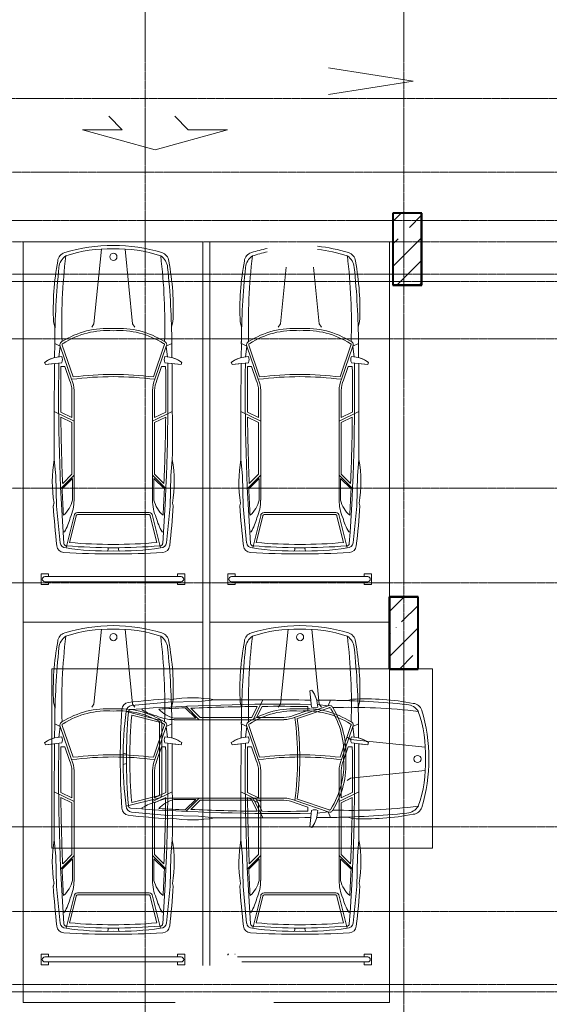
# Model space of a CAD drawing. Header units: millimetres. Extents: x -290 to 116110, y -2975 to 80225.
# Tile 50 of 247: x 53440 to 60818, y 29387 to 43108. Entities that reach past the tile are written whole.
import ezdxf

# ---------------------------------------------------------------- set-up
doc = ezdxf.new("R2010")
doc.units = ezdxf.units.MM
doc.linetypes.add('ADSK_Линия сетки', pattern=[25, 20, -2.5, 0, -2.5])
doc.linetypes.add('ADSK_Линия сетки_2_', pattern=[25, 20, -2.5, 0, -2.5])
for name, color, linetype, lineweight in [('Несущие колонны', 7, 'Continuous', 18), ('Оси', 7, 'Continuous', 9), ('Парковка', 7, 'Continuous', 18), ('Стены разрез', 7, 'Continuous', 40), ('Элементы узлов', 7, 'Continuous', 18)]:
    doc.layers.add(name, color=color, linetype=linetype, lineweight=lineweight)

# ---------------------------------------------------------------- blocks, each defined once
blk = doc.blocks.new('199_Парковочные места 3 класса и МГН - Средний класс-V46-B2_-11_400__На лист секция 4_-11_400')
at = {"layer": 'Парковка', "color": 253, "true_color": 0xaaaaaa}
for p, q in [((0, -5300), (0, 0)), ((0, 0), (800, 0)), ((1500, 0), (2500, 0)), ((2500, 0), (2500, -4950)), ((250, -4625), (250, -4775)), ((250, -4625), (350, -4625)), ((300, -4665), (2200, -4665)), ((350, -4625), (350, -4665)), ((2150, -4625), (2150, -4665)), ((2150, -4625), (2250, -4625)), ((2250, -4625), (2250, -4775)), ((250, -4775), (350, -4775)), ((300, -4735), (2200, -4735)), ((350, -4735), (350, -4775)), ((2150, -4735), (2150, -4775)), ((2150, -4775), (2250, -4775)), ((2500, -5300), (0, -5300))]:
    blk.add_line(p, q, dxfattribs=at)
for centre, start, end in [((300, -4700), 90, 270), ((2200, -4700), 270, 90)]:
    blk.add_arc(centre, 35, start, end, dxfattribs=at)
at = {"layer": 'Элементы узлов', "color": 253, "true_color": 0xaaaaaa}
for p, q in [((984, -1142), (1064, -350)), ((1524, -1142), (1444, -350)), ((422, -1114), (442, -1185)), ((422, -1114), (442, -1185)), ((953, -1186), (984, -1142)), ((1555, -1186), (1524, -1142)), ((2085, -1114), (2065, -1185)), ((2065, -1185), (2085, -1114)), ((436, -1612), (438, -1418)), ((438, -1418), (436, -1612)), ((515, -1453), (438, -1418)), ((515, -1453), (497, -1605)), ((515, -1453), (673, -1914)), ((543, -1440), (693, -1881)), ((1965, -1440), (1814, -1881)), ((1992, -1453), (1835, -1914)), ((1992, -1453), (2070, -1418)), ((1992, -1453), (2011, -1605)), ((2072, -1612), (2070, -1418)), ((2072, -1612), (2070, -1418)), ((298, -1678), (308, -1707)), ((298, -1678), (308, -1707)), ((308, -1707), (536, -1683)), ((308, -1707), (435, -1693)), ((580, -1736), (525, -1736)), ((580, -1736), (645, -1925)), ((1927, -1736), (1863, -1925)), ((1927, -1736), (1983, -1736)), ((2200, -1707), (1972, -1683)), ((2072, -1693), (2200, -1707)), ((2210, -1678), (2200, -1707)), ((2200, -1707), (2210, -1678)), ((678, -2069), (678, -2449)), ((708, -2069), (708, -3598)), ((1800, -2069), (1800, -3598)), ((1830, -2069), (1830, -2449)), ((708, -2497), (432, -2363)), ((678, -2449), (523, -2374)), ((678, -2516), (524, -2441)), ((1800, -2497), (2076, -2363)), ((1830, -2449), (1984, -2374)), ((1830, -2516), (1984, -2441)), ((678, -2516), (678, -3237)), ((1830, -2516), (1830, -3237)), ((453, -3260), (432, -3033)), ((2054, -3260), (2076, -3033)), ((463, -3682), (453, -3260)), ((708, -3249), (522, -3435)), ((678, -3237), (549, -3366)), ((1800, -3249), (1986, -3435)), ((1830, -3237), (1959, -3366)), ((2045, -3682), (2054, -3260)), ((688, -3297), (542, -3443)), ((688, -3297), (688, -3598)), ((1820, -3297), (1820, -3598)), ((1820, -3297), (1966, -3443)), ((419, -3676), (428, -3642)), ((428, -3642), (419, -3676)), ((512, -4192), (463, -3682)), ((1996, -4192), (2045, -3682)), ((2088, -3676), (2079, -3642)), ((2088, -3676), (2079, -3642)), ((708, -3817), (596, -4265)), ((738, -3820), (646, -4189)), ((1254, -3771), (754, -3771)), ((1254, -3801), (754, -3801)), ((1254, -3771), (1754, -3771)), ((1254, -3801), (1754, -3801)), ((1770, -3820), (1862, -4189)), ((1800, -3817), (1912, -4265)), ((574, -4042), (555, -4042)), ((1933, -4042), (1953, -4042)), ((1188, -4261), (1177, -4307)), ((1320, -4261), (1331, -4307))]:
    blk.add_line(p, q, dxfattribs=at)
for centre, radius, start, end in [((1254, -2377), 2329, 101.2411, 106.8716), ((1254, -2377), 2329, 101.2411, 106.8716), ((1254, -2377), 2329, 73.1284, 83.9293), ((1254, -2377), 2329, 73.1284, 83.9293), ((1329, -1869), 1772, 70.7131, 84.471), ((3991, -937), 3573, 169.195, 182.843), ((3991, -937), 3573, 169.195, 182.843), ((617, -279), 137, 106.8716, 175.0665), ((617, -279), 137, 106.8716, 175.0665), ((710, -376), 215, 123.1556, 174.2587), ((8358, -1141), 7822, 173.0609, 181.8195), ((1178, -1869), 1772, 102.3337, 109.2869), ((1797, -376), 215, 5.7413, 56.8444), ((-5850, -1141), 7822, 358.1805, 6.9391), ((1890, -279), 137, 4.9335, 73.1284), ((1890, -279), 137, 4.9335, 73.1284), ((-1483, -937), 3573, 357.157, 10.805), ((-1483, -937), 3573, 357.157, 10.805), ((12318, -1543), 11881, 174.2587, 179.4003), ((-9810, -1543), 11881, 0.5997, 5.7413), ((12318, -1543), 11881, 178.2769, 179.4003), ((1172, -2380), 1175, 86.0181, 122.5623), ((1172, -2380), 1145, 85.9136, 122.5623), ((1335, -2380), 1175, 57.4377, 93.9819), ((1335, -2380), 1145, 57.2304, 94.0864), ((-9810, -1543), 11881, 0.5997, 1.7231), ((555, -1432), 44.9, 110.1373, 207.9235), ((555, -1432), 14.9, 110.1373, 214.6567), ((1953, -1432), 14.9, 325.3433, 79.1758), ((1953, -1432), 44.9, 332.0765, 69.8627), ((546, -2020), 422, 91.3449, 125.9666), ((546, -2020), 422, 105.0802, 125.9666), ((444, -1640), 101, 335.1844, 24.8156), ((2064, -1640), 101, 155.1844, 204.8156), ((1962, -2020), 422, 54.0334, 88.6551), ((1962, -2020), 422, 54.0334, 74.9198), ((122295, -2694), 121864, 179.52958, 180.15962), ((122295, -2694), 121864, 179.52958, 180.15962), ((30000, -2118), 29508, 179.1634, 184.0543), ((30000, -2118), 29478, 179.2582, 180.4979), ((-27492, -2118), 29508, 355.9457, 0.8366), ((-27492, -2118), 29478, 359.5021, 0.7418), ((-119787, -2694), 121864, 359.84038, 0.47042), ((-119787, -2694), 121864, 359.84038, 0.47042), ((1254, -6445), 4567, 82.6909, 97.3089), ((308, -2078), 400, 1.2667, 24.1731), ((1254, -6445), 4597, 82.9964, 97.0033), ((2200, -2078), 400, 155.8269, 178.7333), ((308, -2078), 370, 1.3171, 24.386), ((2200, -2078), 370, 155.614, 178.6829), ((30000, -2118), 29478, 180.6284, 182.4261), ((-27492, -2118), 29478, 357.5739, 359.3716), ((2198, -3346), 1794, 169.9492, 189.4665), ((2198, -3346), 1794, 169.9492, 189.4665), ((310, -3346), 1794, 350.5335, 10.0508), ((310, -3346), 1794, 350.5335, 10.0508), ((30000, -2118), 29488, 182.5757, 183.2896), ((-27492, -2118), 29488, 356.7104, 357.4243), ((9206, -3182), 8801, 183.2167, 186.8835), ((9206, -3182), 8801, 183.2167, 186.8835), ((270, -3492), 431, 312.4417, 345.7397), ((104, -3598), 603, 335.9999, 0.0001), ((2403, -3598), 603, 179.9999, 204.0001), ((2238, -3492), 431, 194.2603, 227.5583), ((-6698, -3182), 8801, 353.1165, 356.7833), ((-6698, -3182), 8801, 353.1165, 356.7833), ((754, -3817), 46.1, 90, 180), ((754, -3817), 16.1, 90, 189.7873), ((1754, -3817), 46.1, 0, 90), ((1754, -3817), 16.1, 350.2127, 90), ((-103, -3648), 783, 329.8554, 345.5814), ((2611, -3648), 783, 194.4186, 210.1446), ((571, -4224), 103, 186.8835, 266.3593), ((571, -4224), 103, 186.8835, 266.3593), ((593, -4184), 81.1, 185.6929, 272.4229), ((600, -4202), 33.8, 184.0543, 277.095), ((1254, 3792), 8054, 265.3719, 274.6281), ((1254, 2689), 6905, 264.9489, 275.0511), ((1908, -4202), 33.8, 262.905, 355.9457), ((1915, -4184), 81.1, 267.5771, 354.3071), ((1937, -4224), 103, 273.6407, 353.1165), ((1937, -4224), 103, 273.6407, 353.1165), ((1250, 6442), 10791, 266.3593, 270.0213), ((1250, 6442), 10791, 266.3593, 270.0213), ((1185, -180), 4128, 261.7908, 270.9499), ((1322, -180), 4128, 269.0501, 278.2092), ((1258, 6442), 10791, 269.9787, 273.6407), ((1258, 6442), 10791, 269.9787, 273.6407)]:
    blk.add_arc(centre, radius, start, end, dxfattribs=at)
blk = doc.blocks.new('199_Парковочные места 3 класса и МГН - Средний класс-5604846-B2_-11_400__На лист секция 4_-11_400')
at = {"layer": 'Парковка', "color": 253, "true_color": 0xaaaaaa}
for p, q in [((0, -5300), (0, 0)), ((0, 0), (2500, 0)), ((2500, 0), (2500, -5300)), ((250, -4625), (250, -4775)), ((250, -4625), (350, -4625)), ((300, -4665), (2200, -4665)), ((350, -4625), (350, -4665)), ((2150, -4625), (2150, -4665)), ((2150, -4625), (2250, -4625)), ((2250, -4625), (2250, -4775)), ((250, -4775), (350, -4775)), ((300, -4735), (2200, -4735)), ((350, -4735), (350, -4775)), ((2150, -4735), (2150, -4775)), ((2150, -4775), (2250, -4775)), ((2500, -5300), (0, -5300))]:
    blk.add_line(p, q, dxfattribs=at)
for centre, start, end in [((300, -4700), 90, 270), ((2200, -4700), 270, 90)]:
    blk.add_arc(centre, 35, start, end, dxfattribs=at)
at = {"layer": 'Элементы узлов', "color": 253, "true_color": 0xaaaaaa}
for p, q in [((984, -1142), (1090, -99)), ((1524, -1142), (1418, -99)), ((422, -1114), (442, -1185)), ((422, -1114), (442, -1185)), ((953, -1186), (984, -1142)), ((1555, -1186), (1524, -1142)), ((2085, -1114), (2065, -1185)), ((2065, -1185), (2085, -1114)), ((436, -1612), (438, -1418)), ((438, -1418), (436, -1612)), ((515, -1453), (438, -1418)), ((515, -1453), (497, -1605)), ((515, -1453), (673, -1914)), ((543, -1440), (693, -1881)), ((1965, -1440), (1814, -1881)), ((1992, -1453), (1835, -1914)), ((1992, -1453), (2070, -1418)), ((1992, -1453), (2011, -1605)), ((2072, -1612), (2070, -1418)), ((2072, -1612), (2070, -1418)), ((298, -1678), (308, -1707)), ((298, -1678), (308, -1707)), ((308, -1707), (536, -1683)), ((308, -1707), (435, -1693)), ((580, -1736), (525, -1736)), ((580, -1736), (645, -1925)), ((1927, -1736), (1863, -1925)), ((1927, -1736), (1983, -1736)), ((2200, -1707), (1972, -1683)), ((2072, -1693), (2200, -1707)), ((2210, -1678), (2200, -1707)), ((2200, -1707), (2210, -1678)), ((678, -2069), (678, -2449)), ((708, -2069), (708, -3598)), ((1800, -2069), (1800, -3598)), ((1830, -2069), (1830, -2449)), ((708, -2497), (432, -2363)), ((678, -2449), (523, -2374)), ((678, -2516), (524, -2441)), ((1800, -2497), (2076, -2363)), ((1830, -2449), (1984, -2374)), ((1830, -2516), (1984, -2441)), ((678, -2516), (678, -3237)), ((1830, -2516), (1830, -3237)), ((453, -3260), (432, -3033)), ((2054, -3260), (2076, -3033)), ((463, -3682), (453, -3260)), ((708, -3249), (522, -3435)), ((678, -3237), (549, -3366)), ((1800, -3249), (1986, -3435)), ((1830, -3237), (1959, -3366)), ((2045, -3682), (2054, -3260)), ((688, -3297), (542, -3443)), ((688, -3297), (688, -3598)), ((1820, -3297), (1820, -3598)), ((1820, -3297), (1966, -3443)), ((419, -3676), (428, -3642)), ((428, -3642), (419, -3676)), ((512, -4192), (463, -3682)), ((1996, -4192), (2045, -3682)), ((2088, -3676), (2079, -3642)), ((2088, -3676), (2079, -3642)), ((708, -3817), (596, -4265)), ((738, -3820), (646, -4189)), ((1254, -3771), (754, -3771)), ((1254, -3801), (754, -3801)), ((1254, -3771), (1754, -3771)), ((1254, -3801), (1754, -3801)), ((1770, -3820), (1862, -4189)), ((1800, -3817), (1912, -4265)), ((574, -4042), (555, -4042)), ((1933, -4042), (1953, -4042)), ((1188, -4261), (1177, -4307)), ((1320, -4261), (1331, -4307))]:
    blk.add_line(p, q, dxfattribs=at)
blk.add_circle((1256, -208), 49.6, dxfattribs=at)
for centre, radius, start, end in [((1254, -2377), 2329, 90.0001, 106.8716), ((1254, -2377), 2329, 90.0001, 106.8716), ((1178, -1869), 1772, 87.5536, 109.2869), ((1254, -2377), 2329, 73.1284, 89.9999), ((1254, -2377), 2329, 73.1284, 89.9999), ((1329, -1869), 1772, 70.7131, 92.4464), ((3991, -937), 3573, 169.195, 182.843), ((3991, -937), 3573, 169.195, 182.843), ((617, -279), 137, 106.8716, 175.0665), ((617, -279), 137, 106.8716, 175.0665), ((710, -376), 215, 123.1556, 174.2587), ((8358, -1141), 7822, 173.0609, 181.8195), ((1797, -376), 215, 5.7413, 56.8444), ((-5850, -1141), 7822, 358.1805, 6.9391), ((1890, -279), 137, 4.9335, 73.1284), ((1890, -279), 137, 4.9335, 73.1284), ((-1483, -937), 3573, 357.157, 10.805), ((-1483, -937), 3573, 357.157, 10.805), ((12318, -1543), 11881, 174.2587, 179.4003), ((-9810, -1543), 11881, 0.5997, 5.7413), ((12318, -1543), 11881, 178.2769, 179.4003), ((1172, -2380), 1175, 86.0181, 122.5623), ((1172, -2380), 1145, 85.9136, 122.5623), ((1335, -2380), 1175, 57.4377, 93.9819), ((1335, -2380), 1145, 57.2304, 94.0864), ((-9810, -1543), 11881, 0.5997, 1.7231), ((555, -1432), 44.9, 110.1373, 207.9235), ((555, -1432), 14.9, 110.1373, 214.6567), ((1953, -1432), 14.9, 325.3433, 79.1758), ((1953, -1432), 44.9, 332.0765, 69.8627), ((546, -2020), 422, 91.3449, 125.9666), ((546, -2020), 422, 105.0802, 125.9666), ((444, -1640), 101, 335.1844, 24.8156), ((2064, -1640), 101, 155.1844, 204.8156), ((1962, -2020), 422, 54.0334, 88.6551), ((1962, -2020), 422, 54.0334, 74.9198), ((122295, -2694), 121864, 179.52958, 180.15962), ((122295, -2694), 121864, 179.52958, 180.15962), ((30000, -2118), 29508, 179.1634, 184.0543), ((30000, -2118), 29478, 179.2582, 180.4979), ((-27492, -2118), 29508, 355.9457, 0.8366), ((-27492, -2118), 29478, 359.5021, 0.7418), ((-119787, -2694), 121864, 359.84038, 0.47042), ((-119787, -2694), 121864, 359.84038, 0.47042), ((1254, -6445), 4567, 82.6909, 97.3089), ((308, -2078), 400, 1.2667, 24.1731), ((1254, -6445), 4597, 82.9964, 97.0033), ((2200, -2078), 400, 155.8269, 178.7333), ((308, -2078), 370, 1.3171, 24.386), ((2200, -2078), 370, 155.614, 178.6829), ((30000, -2118), 29478, 180.6284, 182.4261), ((-27492, -2118), 29478, 357.5739, 359.3716), ((2198, -3346), 1794, 169.9492, 189.4665), ((2198, -3346), 1794, 169.9492, 189.4665), ((310, -3346), 1794, 350.5335, 10.0508), ((310, -3346), 1794, 350.5335, 10.0508), ((30000, -2118), 29488, 182.5757, 183.2896), ((-27492, -2118), 29488, 356.7104, 357.4243), ((9206, -3182), 8801, 183.2167, 186.8835), ((9206, -3182), 8801, 183.2167, 186.8835), ((270, -3492), 431, 312.4417, 345.7397), ((104, -3598), 603, 335.9999, 0.0001), ((2403, -3598), 603, 179.9999, 204.0001), ((2238, -3492), 431, 194.2603, 227.5583), ((-6698, -3182), 8801, 353.1165, 356.7833), ((-6698, -3182), 8801, 353.1165, 356.7833), ((754, -3817), 46.1, 90, 180), ((754, -3817), 16.1, 90, 189.7873), ((1754, -3817), 46.1, 0, 90), ((1754, -3817), 16.1, 350.2127, 90), ((-103, -3648), 783, 329.8554, 345.5814), ((2611, -3648), 783, 194.4186, 210.1446), ((571, -4224), 103, 186.8835, 266.3593), ((571, -4224), 103, 186.8835, 266.3593), ((593, -4184), 81.1, 185.6929, 272.4229), ((600, -4202), 33.8, 184.0543, 277.095), ((1254, 3792), 8054, 265.3719, 274.6281), ((1254, 2689), 6905, 264.9489, 275.0511), ((1908, -4202), 33.8, 262.905, 355.9457), ((1915, -4184), 81.1, 267.5771, 354.3071), ((1937, -4224), 103, 273.6407, 353.1165), ((1937, -4224), 103, 273.6407, 353.1165), ((1250, 6442), 10791, 266.3593, 270.0213), ((1250, 6442), 10791, 266.3593, 270.0213), ((1185, -180), 4128, 261.7908, 270.9499), ((1322, -180), 4128, 269.0501, 278.2092), ((1258, 6442), 10791, 269.9787, 273.6407), ((1258, 6442), 10791, 269.9787, 273.6407)]:
    blk.add_arc(centre, radius, start, end, dxfattribs=at)
blk = doc.blocks.new('199_Парковочные места 3 класса и МГН - Средний класс-V58-B2_-11_400__На лист секция 4_-11_400')
at = {"layer": 'Парковка', "color": 253, "true_color": 0xaaaaaa}
for p, q in [((0, -200), (0, 0)), ((0, 0), (2500, 0)), ((2500, 0), (2500, -5300)), ((0, -5300), (0, -600)), ((2500, -5300), (0, -5300))]:
    blk.add_line(p, q, dxfattribs=at)
at = {"layer": 'Элементы узлов', "color": 253, "true_color": 0xaaaaaa}
for p, q in [((984, -1142), (1090, -99)), ((1524, -1142), (1418, -99)), ((422, -1114), (442, -1185)), ((422, -1114), (442, -1185)), ((953, -1186), (984, -1142)), ((1555, -1186), (1524, -1142)), ((2085, -1114), (2065, -1185)), ((2065, -1185), (2085, -1114)), ((436, -1612), (438, -1418)), ((438, -1418), (436, -1612)), ((515, -1453), (438, -1418)), ((515, -1453), (497, -1605)), ((515, -1453), (673, -1914)), ((543, -1440), (693, -1881)), ((1965, -1440), (1814, -1881)), ((1992, -1453), (1835, -1914)), ((1992, -1453), (2070, -1418)), ((1992, -1453), (2011, -1605)), ((2072, -1612), (2070, -1418)), ((2072, -1612), (2070, -1418)), ((298, -1678), (308, -1707)), ((298, -1678), (308, -1707)), ((308, -1707), (536, -1683)), ((308, -1707), (435, -1693)), ((580, -1736), (525, -1736)), ((580, -1736), (645, -1925)), ((1927, -1736), (1863, -1925)), ((1927, -1736), (1983, -1736)), ((2200, -1707), (1972, -1683)), ((2072, -1693), (2200, -1707)), ((2210, -1678), (2200, -1707)), ((2200, -1707), (2210, -1678)), ((678, -2069), (678, -2449)), ((708, -2069), (708, -3598)), ((1800, -2069), (1800, -3598)), ((1830, -2069), (1830, -2449)), ((708, -2497), (432, -2363)), ((678, -2449), (523, -2374)), ((678, -2516), (524, -2441)), ((1800, -2497), (2076, -2363)), ((1830, -2449), (1984, -2374)), ((1830, -2516), (1984, -2441)), ((678, -2516), (678, -3237)), ((1830, -2516), (1830, -3237)), ((453, -3260), (432, -3033)), ((2054, -3260), (2076, -3033)), ((463, -3682), (453, -3260)), ((708, -3249), (522, -3435)), ((678, -3237), (549, -3366)), ((1800, -3249), (1986, -3435)), ((1830, -3237), (1959, -3366)), ((2045, -3682), (2054, -3260)), ((688, -3297), (542, -3443)), ((688, -3297), (688, -3598)), ((1820, -3297), (1820, -3598)), ((1820, -3297), (1966, -3443)), ((419, -3676), (428, -3642)), ((428, -3642), (419, -3676)), ((512, -4192), (463, -3682)), ((1996, -4192), (2045, -3682)), ((2088, -3676), (2079, -3642)), ((2088, -3676), (2079, -3642)), ((708, -3817), (596, -4265)), ((738, -3820), (646, -4189)), ((1254, -3771), (754, -3771)), ((1254, -3801), (754, -3801)), ((1254, -3771), (1754, -3771)), ((1254, -3801), (1754, -3801)), ((1770, -3820), (1862, -4189)), ((1800, -3817), (1912, -4265)), ((574, -4042), (555, -4042)), ((1933, -4042), (1953, -4042)), ((1188, -4261), (1177, -4307)), ((1320, -4261), (1331, -4307))]:
    blk.add_line(p, q, dxfattribs=at)
blk.add_circle((1256, -208), 49.6, dxfattribs=at)
for centre, radius, start, end in [((1254, -2377), 2329, 90.0001, 106.8716), ((1254, -2377), 2329, 90.0001, 106.8716), ((1178, -1869), 1772, 87.5536, 109.2869), ((1254, -2377), 2329, 73.1284, 89.9999), ((1254, -2377), 2329, 73.1284, 89.9999), ((1329, -1869), 1772, 70.7131, 92.4464), ((3991, -937), 3573, 169.195, 182.843), ((3991, -937), 3573, 169.195, 182.843), ((617, -279), 137, 106.8716, 175.0665), ((617, -279), 137, 106.8716, 175.0665), ((710, -376), 215, 123.1556, 174.2587), ((8358, -1141), 7822, 173.0609, 181.8195), ((1797, -376), 215, 5.7413, 56.8444), ((-5850, -1141), 7822, 358.1805, 6.9391), ((1890, -279), 137, 4.9335, 73.1284), ((1890, -279), 137, 4.9335, 73.1284), ((-1483, -937), 3573, 357.157, 10.805), ((-1483, -937), 3573, 357.157, 10.805), ((12318, -1543), 11881, 174.2587, 179.4003), ((-9810, -1543), 11881, 0.5997, 5.7413), ((12318, -1543), 11881, 178.2769, 179.4003), ((1172, -2380), 1175, 86.0181, 122.5623), ((1172, -2380), 1145, 85.9136, 122.5623), ((1335, -2380), 1175, 57.4377, 93.9819), ((1335, -2380), 1145, 57.2304, 94.0864), ((-9810, -1543), 11881, 0.5997, 1.7231), ((555, -1432), 44.9, 110.1373, 207.9235), ((555, -1432), 14.9, 110.1373, 214.6567), ((1953, -1432), 14.9, 325.3433, 79.1758), ((1953, -1432), 44.9, 332.0765, 69.8627), ((546, -2020), 422, 91.3449, 125.9666), ((546, -2020), 422, 105.0802, 125.9666), ((444, -1640), 101, 335.1844, 24.8156), ((2064, -1640), 101, 155.1844, 204.8156), ((1962, -2020), 422, 54.0334, 88.6551), ((1962, -2020), 422, 54.0334, 74.9198), ((122295, -2694), 121864, 179.52958, 180.15962), ((122295, -2694), 121864, 179.52958, 180.15962), ((30000, -2118), 29508, 179.1634, 184.0543), ((30000, -2118), 29478, 179.2582, 180.4979), ((-27492, -2118), 29508, 355.9457, 0.8366), ((-27492, -2118), 29478, 359.5021, 0.7418), ((-119787, -2694), 121864, 359.84038, 0.47042), ((-119787, -2694), 121864, 359.84038, 0.47042), ((1254, -6445), 4567, 82.6909, 97.3089), ((308, -2078), 400, 1.2667, 24.1731), ((1254, -6445), 4597, 82.9964, 97.0033), ((2200, -2078), 400, 155.8269, 178.7333), ((308, -2078), 370, 1.3171, 24.386), ((2200, -2078), 370, 155.614, 178.6829), ((30000, -2118), 29478, 180.6284, 182.4261), ((-27492, -2118), 29478, 357.5739, 359.3716), ((2198, -3346), 1794, 169.9492, 189.4665), ((2198, -3346), 1794, 169.9492, 189.4665), ((310, -3346), 1794, 350.5335, 10.0508), ((310, -3346), 1794, 350.5335, 10.0508), ((30000, -2118), 29488, 182.5757, 183.2896), ((-27492, -2118), 29488, 356.7104, 357.4243), ((9206, -3182), 8801, 183.2167, 186.8835), ((9206, -3182), 8801, 183.2167, 186.8835), ((270, -3492), 431, 312.4417, 345.7397), ((104, -3598), 603, 335.9999, 0.0001), ((2403, -3598), 603, 179.9999, 204.0001), ((2238, -3492), 431, 194.2603, 227.5583), ((-6698, -3182), 8801, 353.1165, 356.7833), ((-6698, -3182), 8801, 353.1165, 356.7833), ((754, -3817), 46.1, 90, 180), ((754, -3817), 16.1, 90, 189.7873), ((1754, -3817), 46.1, 0, 90), ((1754, -3817), 16.1, 350.2127, 90), ((-103, -3648), 783, 329.8554, 345.5814), ((2611, -3648), 783, 194.4186, 210.1446), ((571, -4224), 103, 186.8835, 266.3593), ((571, -4224), 103, 186.8835, 266.3593), ((593, -4184), 81.1, 185.6929, 272.4229), ((600, -4202), 33.8, 184.0543, 277.095), ((1254, 3792), 8054, 265.3719, 274.6281), ((1254, 2689), 6905, 264.9489, 275.0511), ((1908, -4202), 33.8, 262.905, 355.9457), ((1915, -4184), 81.1, 267.5771, 354.3071), ((1937, -4224), 103, 273.6407, 353.1165), ((1937, -4224), 103, 273.6407, 353.1165), ((1250, 6442), 10791, 266.3593, 270.0213), ((1250, 6442), 10791, 266.3593, 270.0213), ((1185, -180), 4128, 261.7908, 270.9499), ((1322, -180), 4128, 269.0501, 278.2092), ((1258, 6442), 10791, 269.9787, 273.6407), ((1258, 6442), 10791, 269.9787, 273.6407)]:
    blk.add_arc(centre, radius, start, end, dxfattribs=at)
blk = doc.blocks.new('199_Паркинг_Дорожная разметка - Стрелка_Прямо_Или_Поворот-4798529-B2_-11_400__На лист секция 4_-11_400')
at = {"layer": 'Парковка', "color": 253, "true_color": 0xaaaaaa}
for p, q in [((-240, 2504), (-426, 1324)), ((-54, 1324), (-240, 2504)), ((715, -1090), (435, -80)), ((435, -80), (435, -630)), ((435, -630), (249, -816)), ((435, -2100), (715, -1090)), ((249, -1736), (435, -1550)), ((435, -1550), (435, -2100))]:
    blk.add_line(p, q, dxfattribs=at)
blk = doc.blocks.new('199_Парковочные места 3 класса и МГН - Средний класс-V75-B2_-11_400__На лист секция 4_-11_400')
at = {"layer": 'Парковка', "color": 253, "true_color": 0xaaaaaa}
for p, q in [((0, -4782), (0, 0)), ((0, 0), (2500, 0)), ((2500, -650), (2500, -5300)), ((250, -4625), (250, -4639)), ((250, -4625), (266, -4625)), ((347, -4625), (350, -4625)), ((350, -4625), (350, -4628)), ((383, -4665), (2200, -4665)), ((2150, -4625), (2150, -4665)), ((2150, -4625), (2250, -4625)), ((2250, -4625), (2250, -4775)), ((446, -4735), (2200, -4735)), ((2150, -4735), (2150, -4775)), ((2150, -4775), (2250, -4775)), ((2500, -5300), (891, -5300))]:
    blk.add_line(p, q, dxfattribs=at)
blk.add_arc((2200, -4700), 35, 270, 90, dxfattribs=at)
at = {"layer": 'Элементы узлов', "color": 253, "true_color": 0xaaaaaa}
for p, q in [((984, -1142), (1090, -99)), ((1524, -1142), (1418, -99)), ((422, -1114), (442, -1185)), ((422, -1114), (442, -1185)), ((953, -1186), (984, -1142)), ((1555, -1186), (1524, -1142)), ((2085, -1114), (2065, -1185)), ((2065, -1185), (2085, -1114)), ((436, -1612), (438, -1418)), ((438, -1418), (436, -1612)), ((515, -1453), (438, -1418)), ((515, -1453), (497, -1605)), ((515, -1453), (673, -1914)), ((543, -1440), (693, -1881)), ((1965, -1440), (1814, -1881)), ((1992, -1453), (1835, -1914)), ((1992, -1453), (2070, -1418)), ((1992, -1453), (2011, -1605)), ((2072, -1612), (2070, -1418)), ((2072, -1612), (2070, -1418)), ((298, -1678), (308, -1707)), ((298, -1678), (308, -1707)), ((308, -1707), (536, -1683)), ((308, -1707), (435, -1693)), ((580, -1736), (525, -1736)), ((580, -1736), (645, -1925)), ((1927, -1736), (1863, -1925)), ((1927, -1736), (1983, -1736)), ((2200, -1707), (1972, -1683)), ((2072, -1693), (2200, -1707)), ((2210, -1678), (2200, -1707)), ((2200, -1707), (2210, -1678)), ((678, -2069), (678, -2449)), ((708, -2069), (708, -3598)), ((1800, -2069), (1800, -3598)), ((1830, -2069), (1830, -2449)), ((708, -2497), (432, -2363)), ((678, -2449), (523, -2374)), ((678, -2516), (524, -2441)), ((1800, -2497), (2076, -2363)), ((1830, -2449), (1984, -2374)), ((1830, -2516), (1984, -2441)), ((678, -2516), (678, -3237)), ((1830, -2516), (1830, -3237)), ((453, -3260), (432, -3033)), ((2054, -3260), (2076, -3033)), ((463, -3682), (453, -3260)), ((708, -3249), (522, -3435)), ((678, -3237), (549, -3366)), ((1800, -3249), (1986, -3435)), ((1830, -3237), (1959, -3366)), ((2045, -3682), (2054, -3260)), ((688, -3297), (542, -3443)), ((688, -3297), (688, -3598)), ((1820, -3297), (1820, -3598)), ((1820, -3297), (1966, -3443)), ((419, -3676), (428, -3642)), ((428, -3642), (419, -3676)), ((512, -4192), (463, -3682)), ((1996, -4192), (2045, -3682)), ((2088, -3676), (2079, -3642)), ((2088, -3676), (2079, -3642)), ((708, -3817), (596, -4265)), ((738, -3820), (646, -4189)), ((1254, -3771), (754, -3771)), ((1254, -3801), (754, -3801)), ((1254, -3771), (1754, -3771)), ((1254, -3801), (1754, -3801)), ((1770, -3820), (1862, -4189)), ((1800, -3817), (1912, -4265)), ((574, -4042), (555, -4042)), ((1933, -4042), (1953, -4042)), ((1188, -4261), (1177, -4307)), ((1320, -4261), (1331, -4307))]:
    blk.add_line(p, q, dxfattribs=at)
blk.add_circle((1256, -208), 49.6, dxfattribs=at)
for centre, radius, start, end in [((1254, -2377), 2329, 90.0001, 106.8716), ((1254, -2377), 2329, 90.0001, 106.8716), ((1178, -1869), 1772, 87.5536, 109.2869), ((1254, -2377), 2329, 73.1284, 89.9999), ((1254, -2377), 2329, 73.1284, 89.9999), ((1329, -1869), 1772, 70.7131, 92.4464), ((3991, -937), 3573, 169.195, 182.843), ((3991, -937), 3573, 169.195, 182.843), ((617, -279), 137, 106.8716, 175.0665), ((617, -279), 137, 106.8716, 175.0665), ((710, -376), 215, 123.1556, 174.2587), ((8358, -1141), 7822, 173.0609, 181.8195), ((1797, -376), 215, 5.7413, 56.8444), ((-5850, -1141), 7822, 358.1805, 6.9391), ((1890, -279), 137, 4.9335, 73.1284), ((1890, -279), 137, 4.9335, 73.1284), ((-1483, -937), 3573, 357.157, 10.805), ((-1483, -937), 3573, 357.157, 10.805), ((12318, -1543), 11881, 174.2587, 179.4003), ((-9810, -1543), 11881, 0.5997, 5.7413), ((12318, -1543), 11881, 178.2769, 179.4003), ((1172, -2380), 1175, 86.0181, 122.5623), ((1172, -2380), 1145, 85.9136, 122.5623), ((1335, -2380), 1175, 57.4377, 93.9819), ((1335, -2380), 1145, 57.2304, 94.0864), ((-9810, -1543), 11881, 0.5997, 1.7231), ((555, -1432), 44.9, 110.1373, 207.9235), ((555, -1432), 14.9, 110.1373, 214.6567), ((1953, -1432), 14.9, 325.3433, 79.1758), ((1953, -1432), 44.9, 332.0765, 69.8627), ((546, -2020), 422, 91.3449, 125.9666), ((546, -2020), 422, 105.0802, 125.9666), ((444, -1640), 101, 335.1844, 24.8156), ((2064, -1640), 101, 155.1844, 204.8156), ((1962, -2020), 422, 54.0334, 88.6551), ((1962, -2020), 422, 54.0334, 74.9198), ((122295, -2694), 121864, 179.52958, 180.15962), ((122295, -2694), 121864, 179.52958, 180.15962), ((30000, -2118), 29508, 179.1634, 184.0543), ((30000, -2118), 29478, 179.2582, 180.4979), ((-27492, -2118), 29508, 355.9457, 0.8366), ((-27492, -2118), 29478, 359.5021, 0.7418), ((-119787, -2694), 121864, 359.84038, 0.47042), ((-119787, -2694), 121864, 359.84038, 0.47042), ((1254, -6445), 4567, 82.6909, 97.3089), ((308, -2078), 400, 1.2667, 24.1731), ((1254, -6445), 4597, 82.9964, 97.0033), ((2200, -2078), 400, 155.8269, 178.7333), ((308, -2078), 370, 1.3171, 24.386), ((2200, -2078), 370, 155.614, 178.6829), ((30000, -2118), 29478, 180.6284, 182.4261), ((-27492, -2118), 29478, 357.5739, 359.3716), ((2198, -3346), 1794, 169.9492, 189.4665), ((2198, -3346), 1794, 169.9492, 189.4665), ((310, -3346), 1794, 350.5335, 10.0508), ((310, -3346), 1794, 350.5335, 10.0508), ((30000, -2118), 29488, 182.5757, 183.2896), ((-27492, -2118), 29488, 356.7104, 357.4243), ((9206, -3182), 8801, 183.2167, 186.8835), ((9206, -3182), 8801, 183.2167, 186.8835), ((270, -3492), 431, 312.4417, 345.7397), ((104, -3598), 603, 335.9999, 0.0001), ((2403, -3598), 603, 179.9999, 204.0001), ((2238, -3492), 431, 194.2603, 227.5583), ((-6698, -3182), 8801, 353.1165, 356.7833), ((-6698, -3182), 8801, 353.1165, 356.7833), ((754, -3817), 46.1, 90, 180), ((754, -3817), 16.1, 90, 189.7873), ((1754, -3817), 46.1, 0, 90), ((1754, -3817), 16.1, 350.2127, 90), ((-103, -3648), 783, 329.8554, 345.5814), ((2611, -3648), 783, 194.4186, 210.1446), ((571, -4224), 103, 186.8835, 266.3593), ((571, -4224), 103, 186.8835, 266.3593), ((593, -4184), 81.1, 185.6929, 272.4229), ((600, -4202), 33.8, 184.0543, 277.095), ((1254, 3792), 8054, 265.3719, 274.6281), ((1254, 2689), 6905, 264.9489, 275.0511), ((1908, -4202), 33.8, 262.905, 355.9457), ((1915, -4184), 81.1, 267.5771, 354.3071), ((1937, -4224), 103, 273.6407, 353.1165), ((1937, -4224), 103, 273.6407, 353.1165), ((1250, 6442), 10791, 266.3593, 270.0213), ((1250, 6442), 10791, 266.3593, 270.0213), ((1185, -180), 4128, 261.7908, 270.9499), ((1322, -180), 4128, 269.0501, 278.2092), ((1258, 6442), 10791, 269.9787, 273.6407), ((1258, 6442), 10791, 269.9787, 273.6407)]:
    blk.add_arc(centre, radius, start, end, dxfattribs=at)
blk = doc.blocks.new('199_Парковочные места 3 класса и МГН - Средний класс-V76-B2_-11_400__На лист секция 4_-11_400')
at = {"layer": 'Парковка', "color": 253, "true_color": 0xaaaaaa}
for p, q in [((0, -5300), (0, 0)), ((0, 0), (2500, 0)), ((2500, 0), (2500, -4782)), ((250, -4625), (250, -4775)), ((250, -4625), (350, -4625)), ((300, -4665), (2200, -4665)), ((350, -4625), (350, -4665)), ((2150, -4625), (2150, -4665)), ((2150, -4625), (2250, -4625)), ((2250, -4625), (2250, -4775)), ((250, -4775), (350, -4775)), ((300, -4735), (2200, -4735)), ((350, -4735), (350, -4775)), ((2150, -4735), (2150, -4775)), ((2150, -4775), (2250, -4775)), ((2116, -5300), (0, -5300))]:
    blk.add_line(p, q, dxfattribs=at)
for centre, start, end in [((300, -4700), 90, 270), ((2200, -4700), 270, 90)]:
    blk.add_arc(centre, 35, start, end, dxfattribs=at)
at = {"layer": 'Элементы узлов', "color": 253, "true_color": 0xaaaaaa}
for p, q in [((984, -1142), (1090, -99)), ((1524, -1142), (1418, -99)), ((422, -1114), (442, -1185)), ((422, -1114), (442, -1185)), ((953, -1186), (984, -1142)), ((1555, -1186), (1524, -1142)), ((2085, -1114), (2065, -1185)), ((2065, -1185), (2085, -1114)), ((436, -1612), (438, -1418)), ((438, -1418), (436, -1612)), ((515, -1453), (438, -1418)), ((515, -1453), (497, -1605)), ((515, -1453), (673, -1914)), ((543, -1440), (693, -1881)), ((1965, -1440), (1814, -1881)), ((1992, -1453), (1835, -1914)), ((1992, -1453), (2070, -1418)), ((1992, -1453), (2011, -1605)), ((2072, -1612), (2070, -1418)), ((2072, -1612), (2070, -1418)), ((298, -1678), (308, -1707)), ((298, -1678), (308, -1707)), ((308, -1707), (536, -1683)), ((308, -1707), (435, -1693)), ((580, -1736), (525, -1736)), ((580, -1736), (645, -1925)), ((1927, -1736), (1863, -1925)), ((1927, -1736), (1983, -1736)), ((2200, -1707), (1972, -1683)), ((2072, -1693), (2200, -1707)), ((2210, -1678), (2200, -1707)), ((2200, -1707), (2210, -1678)), ((678, -2069), (678, -2449)), ((708, -2069), (708, -3598)), ((1800, -2069), (1800, -3598)), ((1830, -2069), (1830, -2449)), ((708, -2497), (432, -2363)), ((678, -2449), (523, -2374)), ((678, -2516), (524, -2441)), ((1800, -2497), (2076, -2363)), ((1830, -2449), (1984, -2374)), ((1830, -2516), (1984, -2441)), ((678, -2516), (678, -3237)), ((1830, -2516), (1830, -3237)), ((453, -3260), (432, -3033)), ((2054, -3260), (2076, -3033)), ((463, -3682), (453, -3260)), ((708, -3249), (522, -3435)), ((678, -3237), (549, -3366)), ((1800, -3249), (1986, -3435)), ((1830, -3237), (1959, -3366)), ((2045, -3682), (2054, -3260)), ((688, -3297), (542, -3443)), ((688, -3297), (688, -3598)), ((1820, -3297), (1820, -3598)), ((1820, -3297), (1966, -3443)), ((419, -3676), (428, -3642)), ((428, -3642), (419, -3676)), ((512, -4192), (463, -3682)), ((1996, -4192), (2045, -3682)), ((2088, -3676), (2079, -3642)), ((2088, -3676), (2079, -3642)), ((708, -3817), (596, -4265)), ((738, -3820), (646, -4189)), ((1254, -3771), (754, -3771)), ((1254, -3801), (754, -3801)), ((1254, -3771), (1754, -3771)), ((1254, -3801), (1754, -3801)), ((1770, -3820), (1862, -4189)), ((1800, -3817), (1912, -4265)), ((574, -4042), (555, -4042)), ((1933, -4042), (1953, -4042)), ((1188, -4261), (1177, -4307)), ((1320, -4261), (1331, -4307))]:
    blk.add_line(p, q, dxfattribs=at)
blk.add_circle((1256, -208), 49.6, dxfattribs=at)
for centre, radius, start, end in [((1254, -2377), 2329, 90.0001, 106.8716), ((1254, -2377), 2329, 90.0001, 106.8716), ((1178, -1869), 1772, 87.5536, 109.2869), ((1254, -2377), 2329, 73.1284, 89.9999), ((1254, -2377), 2329, 73.1284, 89.9999), ((1329, -1869), 1772, 70.7131, 92.4464), ((3991, -937), 3573, 169.195, 182.843), ((3991, -937), 3573, 169.195, 182.843), ((617, -279), 137, 106.8716, 175.0665), ((617, -279), 137, 106.8716, 175.0665), ((710, -376), 215, 123.1556, 174.2587), ((8358, -1141), 7822, 173.0609, 181.8195), ((1797, -376), 215, 5.7413, 56.8444), ((-5850, -1141), 7822, 358.1805, 6.9391), ((1890, -279), 137, 4.9335, 73.1284), ((1890, -279), 137, 4.9335, 73.1284), ((-1483, -937), 3573, 357.157, 10.805), ((-1483, -937), 3573, 357.157, 10.805), ((12318, -1543), 11881, 174.2587, 179.4003), ((-9810, -1543), 11881, 0.5997, 5.7413), ((12318, -1543), 11881, 178.2769, 179.4003), ((1172, -2380), 1175, 86.0181, 122.5623), ((1172, -2380), 1145, 85.9136, 122.5623), ((1335, -2380), 1175, 57.4377, 93.9819), ((1335, -2380), 1145, 57.2304, 94.0864), ((-9810, -1543), 11881, 0.5997, 1.7231), ((555, -1432), 44.9, 110.1373, 207.9235), ((555, -1432), 14.9, 110.1373, 214.6567), ((1953, -1432), 14.9, 325.3433, 79.1758), ((1953, -1432), 44.9, 332.0765, 69.8627), ((546, -2020), 422, 91.3449, 125.9666), ((546, -2020), 422, 105.0802, 125.9666), ((444, -1640), 101, 335.1844, 24.8156), ((2064, -1640), 101, 155.1844, 204.8156), ((1962, -2020), 422, 54.0334, 88.6551), ((1962, -2020), 422, 54.0334, 74.9198), ((122295, -2694), 121864, 179.52958, 180.15962), ((122295, -2694), 121864, 179.52958, 180.15962), ((30000, -2118), 29508, 179.1634, 184.0543), ((30000, -2118), 29478, 179.2582, 180.4979), ((-27492, -2118), 29508, 355.9457, 0.8366), ((-27492, -2118), 29478, 359.5021, 0.7418), ((-119787, -2694), 121864, 359.84038, 0.47042), ((-119787, -2694), 121864, 359.84038, 0.47042), ((1254, -6445), 4567, 82.6909, 97.3089), ((308, -2078), 400, 1.2667, 24.1731), ((1254, -6445), 4597, 82.9964, 97.0033), ((2200, -2078), 400, 155.8269, 178.7333), ((308, -2078), 370, 1.3171, 24.386), ((2200, -2078), 370, 155.614, 178.6829), ((30000, -2118), 29478, 180.6284, 182.4261), ((-27492, -2118), 29478, 357.5739, 359.3716), ((2198, -3346), 1794, 169.9492, 189.4665), ((2198, -3346), 1794, 169.9492, 189.4665), ((310, -3346), 1794, 350.5335, 10.0508), ((310, -3346), 1794, 350.5335, 10.0508), ((30000, -2118), 29488, 182.5757, 183.2896), ((-27492, -2118), 29488, 356.7104, 357.4243), ((9206, -3182), 8801, 183.2167, 186.8835), ((9206, -3182), 8801, 183.2167, 186.8835), ((270, -3492), 431, 312.4417, 345.7397), ((104, -3598), 603, 335.9999, 0.0001), ((2403, -3598), 603, 179.9999, 204.0001), ((2238, -3492), 431, 194.2603, 227.5583), ((-6698, -3182), 8801, 353.1165, 356.7833), ((-6698, -3182), 8801, 353.1165, 356.7833), ((754, -3817), 46.1, 90, 180), ((754, -3817), 16.1, 90, 189.7873), ((1754, -3817), 46.1, 0, 90), ((1754, -3817), 16.1, 350.2127, 90), ((-103, -3648), 783, 329.8554, 345.5814), ((2611, -3648), 783, 194.4186, 210.1446), ((571, -4224), 103, 186.8835, 266.3593), ((571, -4224), 103, 186.8835, 266.3593), ((593, -4184), 81.1, 185.6929, 272.4229), ((600, -4202), 33.8, 184.0543, 277.095), ((1254, 3792), 8054, 265.3719, 274.6281), ((1254, 2689), 6905, 264.9489, 275.0511), ((1908, -4202), 33.8, 262.905, 355.9457), ((1915, -4184), 81.1, 267.5771, 354.3071), ((1937, -4224), 103, 273.6407, 353.1165), ((1937, -4224), 103, 273.6407, 353.1165), ((1250, 6442), 10791, 266.3593, 270.0213), ((1250, 6442), 10791, 266.3593, 270.0213), ((1185, -180), 4128, 261.7908, 270.9499), ((1322, -180), 4128, 269.0501, 278.2092), ((1258, 6442), 10791, 269.9787, 273.6407), ((1258, 6442), 10791, 269.9787, 273.6407)]:
    blk.add_arc(centre, radius, start, end, dxfattribs=at)
blk = doc.blocks.new('135_SLK_GD_AR_rvt-1-B2_-11_400__На лист секция 4_-11_400')
at = {"layer": 'Стены разрез', "color": 253, "true_color": 0xaaaaaa}
for p, q in [((-13076960, -9258548), (-13076962, -9258548)), ((-13076962, -9258548), (-13076962, -9259552)), ((-13076558, -9258548), (-13076960, -9258548)), ((-13076558, -9258550), (-13076558, -9258548)), ((-13076558, -9259552), (-13076558, -9258550)), ((-13076962, -9259552), (-13076960, -9259552)), ((-13076960, -9259552), (-13076560, -9259552)), ((-13076560, -9259552), (-13076558, -9259552)), ((-13077010, -9263898), (-13077012, -9263898)), ((-13077012, -9263898), (-13077012, -9264902)), ((-13076608, -9263898), (-13077010, -9263898)), ((-13076608, -9263900), (-13076608, -9263898)), ((-13076608, -9264902), (-13076608, -9263900)), ((-13077012, -9264902), (-13077010, -9264902)), ((-13077010, -9264902), (-13076610, -9264902)), ((-13076610, -9264902), (-13076608, -9264902))]:
    blk.add_line(p, q, dxfattribs=at)
at = {"layer": 'Парковка', "color": 253, "lineweight": 18, "true_color": 0xaaaaaa}
for name, p, rotation in [('199_Паркинг_Дорожная разметка - Стрелка_Прямо_Или_Поворот-4798529-B2_-11_400__На лист секция 4_-11_400', (-13079183, -9256951), 269.9999999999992), ('199_Парковочные места 3 класса и МГН - Средний класс-V58-B2_-11_400__На лист секция 4_-11_400', (-13076410, -9264900), 269.999999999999)]:
    blk.add_blockref(name, p, dxfattribs=dict(at, rotation=rotation))
for name, p in [('199_Парковочные места 3 класса и МГН - Средний класс-5604846-B2_-11_400__На лист секция 4_-11_400', (-13082110, -9258950)), ('199_Парковочные места 3 класса и МГН - Средний класс-V46-B2_-11_400__На лист секция 4_-11_400', (-13079510, -9258950)), ('199_Парковочные места 3 класса и МГН - Средний класс-V76-B2_-11_400__На лист секция 4_-11_400', (-13082110, -9264250)), ('199_Парковочные места 3 класса и МГН - Средний класс-V75-B2_-11_400__На лист секция 4_-11_400', (-13079510, -9264250))]:
    blk.add_blockref(name, p, dxfattribs=at)
blk = doc.blocks.new('Бетон-Прямоугольная-Колонна - CLM_Подземные этажи_В40-400х1000-1113464-B2_-11_400__На лист секция 4_-11_400')
at = {"layer": 'Несущие колонны', "lineweight": 9, "true_color": 0xaaaaaa}
h = blk.add_hatch(dxfattribs=at)
h.set_pattern_fill('FP_13', color=253, style=0, pattern_type=2)
h.set_pattern_definition([(45, (13076759.66, 9259050.3), (-314.308964, 314.308964), []), (45, (13077073.97, 9259050.3), (-314.308964, 314.308964), [555.625, -111.125, 3.353, -107.772])])
h.paths.add_polyline_path([(104, -500), (200, -500), (200, 500), (-200, 500), (-200, -500)])
at = {"layer": 'Несущие колонны', "color": 253, "lineweight": 40, "true_color": 0xaaaaaa}
for p, q in [((200, 500), (-200, 500)), ((-200, 500), (-200, -500)), ((200, -500), (200, 500)), ((-200, -500), (200, -500))]:
    blk.add_line(p, q, dxfattribs=at)
blk = doc.blocks.new('Бетон-Прямоугольная-Колонна - CLM_Подземные этажи_В40-400х1000-V104-B2_-11_400__На лист секция 4_-11_400')
at = {"layer": 'Несущие колонны', "lineweight": 9, "true_color": 0xaaaaaa}
h = blk.add_hatch(dxfattribs=at)
h.set_pattern_fill('FP_43', color=253, style=0, pattern_type=2)
h.set_pattern_definition([(45, (13076809.66, 9264400.3), (-314.308964, 314.308964), []), (45, (13077123.97, 9264400.3), (-314.308964, 314.308964), [555.625, -111.125, 3.353, -107.772])])
h.paths.add_polyline_path([(200, -500), (200, 500), (-200, 500), (-200, -500), (154, -500)])
at = {"layer": 'Несущие колонны', "color": 253, "lineweight": 40, "true_color": 0xaaaaaa}
for p, q in [((200, 500), (-200, 500)), ((-200, 500), (-200, -500)), ((200, -500), (200, 500)), ((-200, -500), (200, -500))]:
    blk.add_line(p, q, dxfattribs=at)
blk = doc.blocks.new('135_SLK_GD_KR_rvt-1-B2_-11_400__На лист секция 4_-11_400')
at = {"layer": 'Оси', "color": 254, "linetype": 'ADSK_Линия сетки_2_', "true_color": 0xe5e5e5}
for p, q in [((-13132713, -9258950), (-13037493, -9258950)), ((-13132713, -9259400), (-13037493, -9259400)), ((-13132713, -9269300), (-13037493, -9269300))]:
    blk.add_line(p, q, dxfattribs=at)
at = {"layer": 'Несущие колонны', "color": 7, "lineweight": 18, "true_color": 0xffffff}
for name, p in [('Бетон-Прямоугольная-Колонна - CLM_Подземные этажи_В40-400х1000-1113464-B2_-11_400__На лист секция 4_-11_400', (-13076760, -9259050)), ('Бетон-Прямоугольная-Колонна - CLM_Подземные этажи_В40-400х1000-V104-B2_-11_400__На лист секция 4_-11_400', (-13076810, -9264400))]:
    blk.add_blockref(name, p, dxfattribs=at)
blk = doc.blocks.new('A$Cc005853f')
at = {"layer": 'Оси', "color": 253, "linetype": 'ADSK_Линия сетки', "true_color": 0xaaaaaa}
for p, q in [((53103.1, 2607.6), (53103.1, 76892.2)), ((56703.1, 2607.6), (56703.1, 76892.4)), ((85729.4, 41089.4), (2671.9, 41089.4)), ((62816.7, 40059.4), (2671.9, 40059.4)), ((96019.7, 39389.4), (2671.9, 39389.4)), ((96019.7, 38539.4), (2671.9, 38539.4)), ((96019.7, 37739.4), (2671.9, 37739.4)), ((62816.7, 35659.4), (2672.5, 35659.4)), ((96019.7, 34339.4), (2672.1, 34339.4)), ((96019.7, 30939.4), (2672.4, 30939.4)), ((62816.7, 29759.4), (2672.5, 29759.4)), ((96019.7, 28639.4), (2672.5, 28639.4))]:
    blk.add_line(p, q, dxfattribs=at)
at = {"lineweight": 5}
for name in ['135_SLK_GD_KR_rvt-1-B2_-11_400__На лист секция 4_-11_400', '135_SLK_GD_AR_rvt-1-B2_-11_400__На лист секция 4_-11_400']:
    blk.add_blockref(name, (13133512.8, 9298039.8), dxfattribs=at)

msp = doc.modelspace()

# ---------------------------------------------------------------- block references
msp.add_blockref('A$Cc005853f', (2087, 922))

doc.saveas('drawing.dxf')
